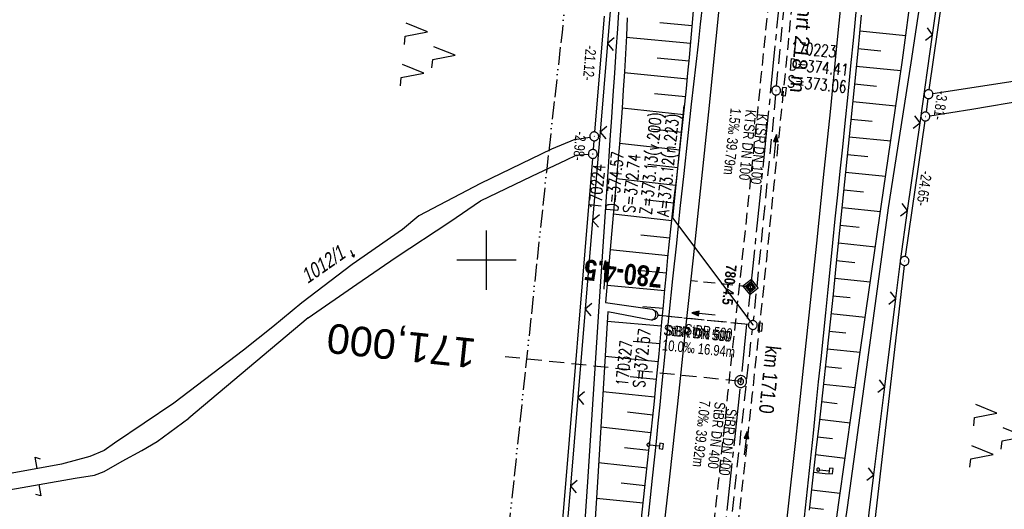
# Model space of a CAD drawing. Extents: x 509531 to 509917, y 454649 to 455599.
# Tile 15 of 26: x 509621 to 509787, y 455158 to 455241. Entities that reach past the tile are written whole.
import ezdxf
from ezdxf.enums import TextEntityAlignment as Align

# ---------------------------------------------------------------- set-up
doc = ezdxf.new("R2010")
doc.units = 0
doc.header["$LTSCALE"] = 10
doc.header["$MEASUREMENT"] = 0
for name, pattern in [('ACAD_ISO13W100', [36, 12, -3, 12, -3, 0, -3, 0, -3]), ('ACHSE', [5.5, 4, -0.5, 0.5, -0.5]), ('AUSGEZOGEN', [0]), ('LT00', [0]), ('LT03', [0.5, 0.3, -0.2]), ('LT11', [0.3, 0.2, -0.1]), ('LT12', [0.4, 0.3, -0.1]), ('LT17', [0.15, 0.1, -0.05]), ('STRICHLINIE2', [0.375, 0.25, -0.125])]:
    doc.linetypes.add(name, pattern=pattern)
doc.layers.get('0').update_dxf_attribs({"linetype": 'LT00'})
for name, color, linetype in [('--EK_FBR', 1, 'LT00'), ('--EK_Halt-Pfeil', 4, 'LT00'), ('--EK_Haltung', 7, 'STRICHLINIE2'), ('--EK_Haltung-Text', 140, 'LT00'), ('--EK_Schacht-Text', 5, 'LT00'), ('--EK_ST-93-1', 30, 'LT17'), ('--EK_STATIONSZEICHEN', 19, 'LT00'), ('--EK_STATIONSZEICHEN_NR', 19, 'LT17'), ('--EL_DFK_AB_L', 21, 'LT00'), ('--EL_DFK_AB_P', 7, 'LT00'), ('--EL_Halt-Pfeil', 4, 'LT00'), ('--EL_Haltung', 182, 'STRICHLINIE2'), ('--EL_Haltung-Text', 182, 'LT00'), ('-AX-093', 35, 'ACHSE'), ('-ST-93-1', 250, 'LT00'), ('-ST-93-5', 250, 'LT00'), ('-STATIONSZEICHEN', 19, 'LT00'), ('-STATIONZEICHEN_NR', 19, 'LT00'), ('ABSTAND', 8, 'LT00'), ('DFK_AB_L', 21, 'LT00'), ('DFK_AB_P', 7, 'LT00'), ('DFK_FLUR_NR', 250, 'LT00'), ('DFK_FLURNR_PFEIL', 250, 'LT00'), ('DFK_KATASTER', 250, 'LT00'), ('DFK_NUTZUNG', 250, 'LT00'), ('DL', 182, 'LT12'), ('DL_PFEIL', 201, 'LT00'), ('DL_TEXT', 182, 'LT00'), ('GASLTG', 250, 'ACAD_ISO13W100'), ('MITTELSTREIFEN-Ü_LINIE', 250, 'LT11'), ('MITTELSTREIFEN-Ü_TEXT', 11, 'LT03'), ('PFEIL', 140, 'AUSGEZOGEN'), ('V116_AFBR_BAB', 250, 'LT00'), ('V116_BOESCH', 250, 'LT00'), ('V116_BOSCHUNG', 250, 'LT00'), ('V116_GRABEN', 250, 'LT00'), ('V116_KA_PRUF', 182, 'LT00'), ('V116_LD_MARK', 250, 'LT00'), ('V116_RASTER', 250, 'LT00'), ('V116_SCHILD_K', 1, 'LT00'), ('V116_SINKK', 182, 'LT00'), ('V116_UK_DURCH', 182, 'LT00'), ('V116_ZAUN', 40, 'LT00')]:
    doc.layers.add(name, color=color, linetype=linetype)
doc.styles.add('Arial', font='ARIAL.TTF')
doc.styles.add('Arial Fett', font='txt', dxfattribs={"width": 0.8})
doc.styles.add('Beschrift', font='ARIAL.TTF')
doc.styles.add('Haltungsbeschriftung', font='ARIAL.TTF', dxfattribs={"width": 0.75})
doc.styles.add('Knoten', font='ARIALBD.TTF', dxfattribs={"width": 0.8, "height": 1.8})
doc.styles.add('schachtbeschriftung', font='romans.shx', dxfattribs={"width": 0.75, "height": 2})
doc.styles.get("Standard").update_dxf_attribs({"font": 'ARIAL.TTF'})

# ---------------------------------------------------------------- blocks, each defined once
blk = doc.blocks.new('SYMB7052')
at = {"color": 0, "linetype": 'ByBlock'}
blk.add_lwpolyline([(0, 0), (0, 0.196), (0.076, 0.156)], dxfattribs=at)
blk = doc.blocks.new('SYMB7060')
at = {"color": 0, "linetype": 'ByBlock'}
for p, q in [((-0.26, 0), (0, 0)), ((-0.08, 0.045), (0, 0)), ((0, 0), (-0.08, -0.045))]:
    blk.add_line(p, q, dxfattribs=at)
blk = doc.blocks.new('SYMB0003')
at = {"color": 0, "linetype": 'ByBlock'}
for p, q in [((-0.015712, 0), (0.010166, 0.012015)), ((0, -0.021257), (-0.015712, 0)), ((0.010166, 0.012015), (0, -0.021257))]:
    blk.add_line(p, q, dxfattribs=at)
for points in [[(-0.031395, 0.499013), (-0.093691, 0.491144), (-0.154509, 0.475528), (-0.21289, 0.452414), (-0.267913, 0.422164), (-0.318712, 0.385257), (-0.364484, 0.342274), (-0.404509, 0.293893), (-0.438154, 0.240877), (-0.464888, 0.184062), (-0.484292, 0.124345), (-0.496058, 0.062667), (-0.5, 0)], [(-0.5, 0), (-0.496058, -0.062667), (-0.484292, -0.124345), (-0.464888, -0.184062), (-0.438154, -0.240877), (-0.404509, -0.293893), (-0.364485, -0.342274), (-0.318712, -0.385257), (-0.267914, -0.422164), (-0.21289, -0.452414), (-0.154509, -0.475529), (-0.093691, -0.491144), (-0.031395, -0.499014), (0.031395, -0.499014)], [(0.5, 0), (0.496057, 0.062667), (0.484292, 0.124345), (0.464888, 0.184062), (0.438153, 0.240877), (0.404509, 0.293893), (0.364484, 0.342274), (0.318712, 0.385257), (0.267913, 0.422164), (0.21289, 0.452414), (0.154509, 0.475528), (0.093691, 0.491144), (0.031395, 0.499013), (-0.031395, 0.499013)], [(0.031395, -0.499014), (0.093691, -0.491144), (0.154509, -0.475529), (0.21289, -0.452414), (0.267914, -0.422164), (0.318712, -0.385257), (0.364485, -0.342274), (0.404509, -0.293893), (0.438154, -0.240877), (0.464889, -0.184062), (0.484292, -0.124345), (0.496058, -0.062667), (0.5, 0)]]:
    blk.add_lwpolyline(points, dxfattribs=at)
blk = doc.blocks.new('SYMB7221')
at = {"color": 0, "linetype": 'ByBlock'}
for p, q in [((0, 0.435), (-0.11, 0.065)), ((0.11, 0.065), (0, 0.435)), ((0.25, 0.065), (0.11, 0.065)), ((-0.35, -0.065), (-0.46, -0.435)), ((0.35, -0.065), (0.24, -0.435))]:
    blk.add_line(p, q, dxfattribs=at)
for points in [[(-0.1, -0.435), (-0.24, -0.435), (-0.35, -0.065)], [(0.6, -0.435), (0.46, -0.435), (0.35, -0.065)]]:
    blk.add_lwpolyline(points, dxfattribs=at)
blk = doc.blocks.new('Pfreil3')
at = {"layer": 'PFEIL'}
blk.add_hatch(color=256, dxfattribs=at).paths.add_polyline_path([(-1.55, 0.27), (-1.55, -0.27), (0, 0)])
for p, q in [((-1.55, 0), (-4.83, 0)), ((-1.55, -0.27), (-1.55, 0.27)), ((-1.55, 0.27), (0, 0)), ((0, 0), (-1.55, -0.27))]:
    blk.add_line(p, q, dxfattribs=at)
blk = doc.blocks.new('SYMB0652')
at = {"color": 0, "linetype": 'ByBlock'}
blk.add_lwpolyline([(-0.15, -0.075), (0.15, -0.075), (0.15, 0.075), (-0.15, 0.075), (-0.15, -0.075)], dxfattribs=at)
blk = doc.blocks.new('SYMB1107')
at = {"color": 0, "linetype": 'ByBlock'}
for points in [[(-0.2, 0), (-0.196157, 0.039018), (-0.184776, 0.076537), (-0.166294, 0.111114), (-0.141421, 0.141421), (-0.111114, 0.166294), (-0.076537, 0.184776), (-0.039018, 0.196157), (0, 0.2)], [(0, 0.2), (0.039018, 0.196157), (0.076537, 0.184776), (0.111114, 0.166294), (0.141421, 0.141421), (0.166294, 0.111114), (0.184776, 0.076537), (0.196157, 0.039018), (0.2, 0)]]:
    blk.add_lwpolyline(points, dxfattribs=at)
blk = doc.blocks.new('SYMB1263')
at = {"color": 0, "linetype": 'ByBlock'}
for p, q in [((0.014231, 0.098982), (-0.014231, 0.098982)), ((-0.014231, -0.098982), (0.014232, -0.098982))]:
    blk.add_line(p, q, dxfattribs=at)
for points in [[(0, 0.1), (0, 0.75), (0.18, 0.75), (0.18, 1), (-0.18, 1), (-0.18, 0.75), (0, 0.75)], [(-0.014231, 0.098982), (-0.041542, 0.090963), (-0.065486, 0.075575), (-0.084125, 0.054064), (-0.095949, 0.028173), (-0.1, 0)], [(-0.1, 0), (-0.095949, -0.028173), (-0.084125, -0.054064), (-0.065486, -0.075575), (-0.041541, -0.090963), (-0.014231, -0.098982)], [(0.1, 0), (0.095949, 0.028173), (0.084125, 0.054064), (0.065486, 0.075575), (0.041541, 0.090963), (0.014231, 0.098982)], [(0.014232, -0.098982), (0.041542, -0.090963), (0.065486, -0.075575), (0.084125, -0.054064), (0.095949, -0.028173), (0.1, 0)]]:
    blk.add_lwpolyline(points, dxfattribs=at)
blk = doc.blocks.new('SYMB0024')
at = {"color": 0, "linetype": 'ByBlock'}
for p, q in [((-0.5, 0.5), (0, 0)), ((0, 0), (0.5, 0.5))]:
    blk.add_line(p, q, dxfattribs=at)
blk = doc.blocks.new('SYMB0070')
at = {"color": 0, "linetype": 'ByBlock'}
for p, q in [((-0.5, 0), (0.2, 0)), ((0.5, 0), (0.2, 0.1)), ((0.2, 0.1), (0.2, 0)), ((0.468, 0), (0.21, 0.086)), ((0.21, 0.086), (0.21, -0.086)), ((0.21, -0.086), (0.468, 0)), ((0.22, -0.072), (0.437, 0)), ((0.23, -0.058), (0.405, 0)), ((0.24, -0.045), (0.374, 0)), ((0.342, 0), (0.25, 0.031)), ((0.25, 0.031), (0.25, -0.031)), ((0.25, -0.031), (0.342, 0)), ((0.26, -0.017), (0.31, 0)), ((0.27, -0.003), (0.279, 0))]:
    blk.add_line(p, q, dxfattribs=at)
for points in [[(0.2, 0), (0.2, -0.1), (0.5, 0)], [(0.437, 0), (0.22, 0.072), (0.22, -0.072)], [(0.405, 0), (0.23, 0.058), (0.23, -0.058)], [(0.374, 0), (0.24, 0.045), (0.24, -0.045)], [(0.31, 0), (0.26, 0.017), (0.26, -0.017)], [(0.279, 0), (0.27, 0.003), (0.27, -0.003)]]:
    blk.add_lwpolyline(points, dxfattribs=at)
blk = doc.blocks.new('SYMB2')
at = {"color": 0, "linetype": 'ByBlock', "flags": 128}
for points in [[(-0.031395, 0.499013), (-0.093691, 0.491144), (-0.154509, 0.475528), (-0.21289, 0.452414), (-0.267913, 0.422164), (-0.318712, 0.385257), (-0.364484, 0.342274), (-0.404509, 0.293893), (-0.438154, 0.240877), (-0.464888, 0.184062), (-0.484292, 0.124345), (-0.496058, 0.062667), (-0.5, 0)], [(-0.5, 0), (-0.496058, -0.062667), (-0.484292, -0.124345), (-0.464888, -0.184062), (-0.438154, -0.240877), (-0.404509, -0.293893), (-0.364485, -0.342274), (-0.318712, -0.385257), (-0.267914, -0.422164), (-0.21289, -0.452414), (-0.154509, -0.475529), (-0.093691, -0.491144), (-0.031395, -0.499014), (0.031395, -0.499014)], [(0.5, 0), (0.496057, 0.062667), (0.484292, 0.124345), (0.464888, 0.184062), (0.438153, 0.240877), (0.404509, 0.293893), (0.364484, 0.342274), (0.318712, 0.385257), (0.267913, 0.422164), (0.21289, 0.452414), (0.154509, 0.475528), (0.093691, 0.491144), (0.031395, 0.499013), (-0.031395, 0.499013)], [(0.031395, -0.499014), (0.093691, -0.491144), (0.154509, -0.475529), (0.21289, -0.452414), (0.267914, -0.422164), (0.318712, -0.385257), (0.364485, -0.342274), (0.404509, -0.293893), (0.438154, -0.240877), (0.464889, -0.184062), (0.484292, -0.124345), (0.496058, -0.062667), (0.5, 0)]]:
    blk.add_lwpolyline(points, dxfattribs=at)
blk = doc.blocks.new('Netzknoten_SYMB')
at = {"flags": 128}
blk.add_lwpolyline([(0, -0.86), (0.86, 0), (0, 0.86), (-0.86, 0)], close=True, dxfattribs=at)
blk.add_circle((0, 0), 0.36)

msp = doc.modelspace()

# ---------------------------------------------------------------- linework, layer by layer
at = {"layer": '--EK_FBR'}
for points in [[(509727.36, 455156.69), (509727.71, 455159.92), (509728.06, 455163.16), (509728.38, 455166.26), (509728.7, 455169.36), (509729.01, 455172.46), (509729.33, 455175.56), (509729.64, 455178.67), (509730.25, 455184.72), (509730.87, 455190.77), (509731.49, 455196.83), (509732.12, 455202.88), (509732.73, 455208.74), (509733.36, 455214.61), (509734, 455220.47), (509734.64, 455226.33), (509735.02, 455229.71), (509735.4, 455233.08), (509735.78, 455236.46), (509736.15, 455239.83), (509736.52, 455243.21)], [(509762.46, 455242.5), (509761.98, 455237.65), (509761.51, 455232.8), (509761.02, 455227.95), (509760.53, 455223.1), (509760.12, 455219.07), (509759.7, 455215.03), (509759.28, 455211), (509758.86, 455206.97), (509758.45, 455202.94), (509758.03, 455198.91), (509757.63, 455195.01), (509757.24, 455191.11), (509756.84, 455187.21), (509756.45, 455183.32), (509756.05, 455179.42), (509755.65, 455175.52), (509755.16, 455170.79), (509754.65, 455166.06), (509754.14, 455161.33), (509753.63, 455156.6)]]:
    msp.add_lwpolyline(points, dxfattribs=at)
at = {"layer": '--EK_Haltung'}
for p, q in [((509748.99, 455229.39), (509752.67, 455267.44)), ((509748.84, 455227.89), (509745.07, 455189.79)), ((509744.25, 455189.12), (509728.88, 455190.66)), ((509740.72, 455150.11), (509744.91, 455188.3))]:
    msp.add_line(p, q, dxfattribs=at)
at = {"layer": '--EK_Schacht-Text', "flags": 128}
msp.add_lwpolyline([(509733.32, 455226.11), (509731.41, 455207.15), (509744.96, 455189.04)], dxfattribs=at)
at = {"layer": '--EK_ST-93-1', "ltscale": 2.5}
msp.add_line((509742.93, 455179.49), (509703.15, 455183.67), dxfattribs=at)
at = {"layer": '--EK_STATIONSZEICHEN_NR', "ltscale": 2}
msp.add_line((509744.6, 455195.45), (509734.66, 455196.5), dxfattribs=at)
at = {"layer": '--EL_DFK_AB_L'}
for p, q in [((509774.78, 455228.76), (509781.15, 455273.14)), ((509719.89, 455241.2), (509718.26, 455221.65)), ((509774.56, 455227.28), (509774.24, 455224.99)), ((509774.02, 455223.51), (509770.73, 455200.59)), ((509718.14, 455220.15), (509718.01, 455218.68)), ((509717.89, 455217.18), (509702.66, 455033.81)), ((509770.54, 455199.1), (509750.12, 455020.68))]:
    msp.add_line(p, q, dxfattribs=at)
at = {"layer": '--EL_Haltung'}
for p, q in [((509748.99, 455229.39), (509752.67, 455267.44)), ((509748.84, 455227.89), (509745.07, 455189.79)), ((509744.25, 455189.12), (509728.88, 455190.66)), ((509740.72, 455150.11), (509744.91, 455188.3))]:
    msp.add_line(p, q, dxfattribs=at)
at = {"layer": '-AX-093', "ltscale": 0.2}
msp.add_lwpolyline([(509749.79, 455247.12), (509747.48, 455223.61), (509745.09, 455200.1), (509742.62, 455176.59), (509740.08, 455153.1), (509737.45, 455129.62), (509734.74, 455106.14), (509731.96, 455082.68), (509729.09, 455059.22), (509726.15, 455035.77), (509723.12, 455012.34), (509720.02, 454988.91), (509716.84, 454965.5), (509713.57, 454942.09), (509710.23, 454918.7), (509706.81, 454895.32), (509703.31, 454871.95), (509699.73, 454848.59)], dxfattribs=at)
at = {"layer": 'DFK_AB_L'}
for p, q in [((509774.78, 455228.76), (509781.15, 455273.14)), ((509719.89, 455241.2), (509718.26, 455221.65)), ((509774.56, 455227.28), (509774.24, 455224.99)), ((509774.02, 455223.51), (509770.73, 455200.59)), ((509718.14, 455220.15), (509718.01, 455218.68)), ((509717.89, 455217.18), (509702.66, 455033.81)), ((509770.54, 455199.1), (509750.12, 455020.68))]:
    msp.add_line(p, q, dxfattribs=at)
at = {"layer": 'DFK_KATASTER'}
for p, q in [((509775.41, 455228.13), (509790.45, 455230.42)), ((509781.98, 455225.48), (509792.25, 455227.23)), ((509774.87, 455224.37), (509781.98, 455225.48)), ((509714.9, 455220.38), (509710.97, 455218.74)), ((509714.9, 455220.38), (509717.46, 455220.78)), ((509710.97, 455218.74), (509698.96, 455212.91)), ((509713.51, 455216.95), (509715.15, 455217.74)), ((509715.15, 455217.74), (509717.2, 455217.88)), ((509707.68, 455214.2), (509713.51, 455216.95)), ((509698.96, 455212.91), (509688.59, 455207.47)), ((509698.96, 455210.02), (509707.68, 455214.2)), ((509693.78, 455206.48), (509698.96, 455210.02)), ((509684.76, 455200.49), (509693.78, 455206.48)), ((509688.59, 455207.47), (509685.8, 455205.18)), ((509685.8, 455205.18), (509677.33, 455199.25)), ((509678.08, 455195.96), (509684.76, 455200.49)), ((509677.33, 455199.25), (509668.81, 455192.77)), ((509669.86, 455190.22), (509678.08, 455195.96)), ((509668.81, 455192.77), (509663.88, 455188.73)), ((509669.86, 455190.22), (509649.73, 455173.28)), ((509663.88, 455188.73), (509658.94, 455184.79)), ((509658.94, 455184.79), (509647.18, 455175.82)), ((509647.18, 455175.82), (509637.17, 455169.09)), ((509644.39, 455169.34), (509649.73, 455173.28)), ((509635.42, 455167.84), (509632.98, 455166.84)), ((509637.17, 455169.09), (509635.42, 455167.84)), ((509638.47, 455166.05), (509641.75, 455167.85)), ((509641.75, 455167.85), (509644.39, 455169.34)), ((509632.98, 455166.84), (509628.2, 455165.55)), ((509628.2, 455165.55), (509613.79, 455162.89)), ((509635.43, 455164.31), (509638.47, 455166.05)), ((509617.33, 455160.86), (509630.49, 455163.16)), ((509630.49, 455163.16), (509633.78, 455163.66)), ((509633.78, 455163.66), (509635.43, 455164.31))]:
    msp.add_line(p, q, dxfattribs=at)
at = {"layer": 'DL'}
msp.add_line((509744.25, 455189.12), (509728.88, 455190.66), dxfattribs=at)
at = {"layer": 'GASLTG', "ltscale": 0.025, "flags": 128}
msp.add_lwpolyline([(509732.41, 455588.47), (509731.56, 455550.22), (509730.86, 455531.77), (509729.98, 455496.07), (509729.82, 455473.79), (509723.14, 455402.32), (509719.99, 455370.23), (509719.32, 455359.34), (509718.22, 455346.92), (509717.58, 455329.18), (509717.03, 455313.89), (509716.01, 455279.64), (509715.62, 455261.05), (509714.41, 455253.67), (509713.55, 455245.77), (509712.75, 455238.46), (509710.11, 455214.89), (509700.77, 455126.62), (509692.79, 455066.17), (509691.9, 455059.06), (509688.48, 455033.75), (509683.04, 454993.78), (509674.83, 454936.52), (509667.27, 454889.45), (509660.75, 454850.41), (509657.9, 454839.06), (509646.1, 454798.18), (509643.65, 454788.35), (509640.96, 454775.41), (509638.39, 454763.73), (509630.01, 454722.15), (509625.52, 454700.41), (509623.56, 454684.93), (509621.45, 454670.09)], dxfattribs=at)
at = {"layer": 'MITTELSTREIFEN-Ü_LINIE', "flags": 128}
for points in [[(509758.29, 455366.36), (509757.83, 455360.62), (509757.37, 455354.88), (509756.91, 455349.14), (509756.44, 455343.4), (509755.8, 455335.68), (509755.15, 455327.96), (509754.49, 455320.24), (509754.08, 455315.44), (509753.67, 455310.64), (509753.26, 455305.84), (509752.85, 455301.05), (509752.43, 455296.25), (509752.1, 455292.34), (509751.76, 455288.44), (509751.43, 455284.53), (509751.09, 455280.63), (509750.75, 455276.72), (509750.4, 455272.82), (509749.96, 455268.02), (509749.52, 455263.22), (509749.07, 455258.42), (509748.6, 455253.62), (509748.14, 455248.82), (509747.55, 455242.87), (509746.96, 455236.93), (509746.36, 455230.98), (509745.75, 455225.04), (509745.26, 455220.24), (509744.77, 455215.44), (509744.27, 455210.64), (509743.77, 455205.85), (509743.26, 455201.05), (509742.84, 455197.12), (509742.42, 455193.19), (509742, 455189.27), (509741.57, 455185.34), (509741.15, 455181.41), (509740.73, 455177.49), (509740.46, 455174.89), (509740.19, 455172.29), (509739.92, 455169.69), (509739.64, 455167.1), (509739.36, 455164.5), (509739.07, 455161.91), (509738.78, 455159.33), (509738.49, 455156.76), (509738.19, 455154.19), (509737.89, 455151.61), (509737.59, 455149.04)], [(509762.46, 455365.97), (509761.84, 455358.41), (509761.23, 455350.86), (509760.61, 455343.3), (509760.14, 455337.5), (509759.66, 455331.69), (509759.17, 455325.89), (509758.69, 455320.08), (509758.28, 455315.28), (509757.87, 455310.47), (509757.45, 455305.67), (509757.02, 455300.87), (509756.58, 455296.07), (509756.23, 455292.22), (509755.87, 455288.37), (509755.5, 455284.52), (509755.14, 455280.68), (509754.77, 455276.83), (509754.41, 455272.98), (509754.02, 455268.89), (509753.64, 455264.8), (509753.26, 455260.72), (509752.88, 455256.63), (509752.49, 455252.54), (509752.1, 455248.45), (509751.72, 455244.53), (509751.33, 455240.6), (509750.94, 455236.68), (509750.55, 455232.75), (509750.15, 455228.83), (509749.76, 455224.9), (509749.36, 455220.87), (509748.96, 455216.85), (509748.55, 455212.82), (509748.15, 455208.79), (509747.74, 455204.76), (509747.33, 455200.73), (509746.85, 455196.01), (509746.35, 455191.28), (509745.85, 455186.55), (509745.35, 455181.83), (509744.84, 455177.1), (509744.42, 455173.18), (509744, 455169.26), (509743.58, 455165.33), (509743.15, 455161.41), (509742.79, 455158.15), (509742.42, 455154.9), (509742.06, 455151.64), (509741.69, 455148.39)]]:
    msp.add_lwpolyline(points, dxfattribs=at)
at = {"layer": 'V116_AFBR_BAB'}
for points in [[(509727.36, 455156.69), (509727.71, 455159.92), (509728.06, 455163.16), (509728.38, 455166.26), (509728.7, 455169.36), (509729.01, 455172.46), (509729.33, 455175.56), (509729.64, 455178.67), (509730.25, 455184.72), (509730.87, 455190.77), (509731.49, 455196.83), (509732.12, 455202.88), (509732.73, 455208.74), (509733.36, 455214.61), (509734, 455220.47), (509734.64, 455226.33), (509735.02, 455229.71), (509735.4, 455233.08), (509735.78, 455236.46), (509736.15, 455239.83), (509736.52, 455243.21)], [(509762.46, 455242.5), (509761.98, 455237.65), (509761.51, 455232.8), (509761.02, 455227.95), (509760.53, 455223.1), (509760.12, 455219.07), (509759.7, 455215.03), (509759.28, 455211), (509758.86, 455206.97), (509758.45, 455202.94), (509758.03, 455198.91), (509757.63, 455195.01), (509757.24, 455191.11), (509756.84, 455187.21), (509756.45, 455183.32), (509756.05, 455179.42), (509755.65, 455175.52), (509755.16, 455170.79), (509754.65, 455166.06), (509754.14, 455161.33), (509753.63, 455156.6)]]:
    msp.add_lwpolyline(points, dxfattribs=at)
at = {"layer": 'V116_BOESCH'}
for points in [[(509726.13, 455155.84), (509726.53, 455159.5), (509726.92, 455163.15), (509727.21, 455165.75), (509727.5, 455168.35), (509727.79, 455170.95), (509728.07, 455173.55), (509728.35, 455176.15), (509728.62, 455178.76), (509728.88, 455181.47), (509729.14, 455184.18), (509729.39, 455186.89), (509729.64, 455189.6), (509729.89, 455192.31), (509730.13, 455195.02), (509730.39, 455197.74), (509730.65, 455200.45), (509730.93, 455203.16), (509731.2, 455205.73), (509731.48, 455208.31), (509731.78, 455210.89), (509732.07, 455213.46), (509732.37, 455216.04), (509732.66, 455218.61), (509732.95, 455221.19), (509733.24, 455223.77), (509733.51, 455226.35), (509733.77, 455228.97), (509734.02, 455231.59), (509734.26, 455234.22), (509734.5, 455236.84), (509734.73, 455239.47), (509734.96, 455242.09)], [(509763.3, 455241.35), (509762.7, 455235.26), (509762.1, 455229.16), (509761.49, 455223.07), (509760.27, 455211.01), (509759.02, 455198.96), (509758.54, 455194.26), (509758.04, 455189.57), (509757.54, 455184.88), (509757.03, 455180.19), (509756.51, 455175.5), (509756.11, 455171.95), (509755.71, 455168.4), (509755.3, 455164.86), (509754.89, 455161.31), (509754.48, 455157.77)]]:
    msp.add_lwpolyline(points, dxfattribs=at)
at = {"layer": 'V116_BOSCHUNG'}
for p, q in [((509734.74, 455239.57), (509729.25, 455240.07)), ((509763.04, 455238.71), (509770.83, 455237.96)), ((509734.48, 455236.58), (509723.6, 455237.57)), ((509762.75, 455235.73), (509766.59, 455235.36)), ((509734.21, 455233.58), (509728.82, 455234.08)), ((509762.45, 455232.74), (509770.01, 455232.01)), ((509733.93, 455230.58), (509723.27, 455231.6)), ((509762.15, 455229.76), (509765.87, 455229.4)), ((509733.63, 455227.57), (509728.36, 455228.1)), ((509761.86, 455226.77), (509769.15, 455226.07)), ((509733.32, 455224.56), (509722.9, 455225.66)), ((509761.56, 455223.79), (509765.14, 455223.44)), ((509733, 455221.56), (509727.84, 455222.12)), ((509732.66, 455218.56), (509722.46, 455219.71)), ((509761.26, 455220.8), (509768.28, 455220.12)), ((509760.96, 455217.82), (509764.4, 455217.48)), ((509732.32, 455215.58), (509727.26, 455216.15)), ((509760.66, 455214.84), (509767.41, 455214.17)), ((509731.97, 455212.6), (509721.95, 455213.73)), ((509760.35, 455211.87), (509763.67, 455211.53)), ((509731.63, 455209.62), (509726.66, 455210.18)), ((509760.05, 455208.9), (509766.55, 455208.2)), ((509731.3, 455206.65), (509721.42, 455207.73)), ((509759.74, 455205.91), (509762.93, 455205.57)), ((509730.98, 455203.69), (509726.07, 455204.21)), ((509759.44, 455202.93), (509765.69, 455202.26)), ((509730.68, 455200.73), (509720.89, 455201.71)), ((509759.13, 455199.95), (509762.19, 455199.62)), ((509730.39, 455197.77), (509725.51, 455198.23)), ((509758.82, 455196.96), (509764.82, 455196.32)), ((509730.11, 455194.8), (509720.37, 455195.69)), ((509758.51, 455193.98), (509761.45, 455193.66)), ((509729.84, 455191.82), (509726.39, 455192.13)), ((509729.57, 455188.84), (509720.4, 455189.65)), ((509758.19, 455190.99), (509763.96, 455190.38)), ((509757.88, 455188.01), (509760.7, 455187.71)), ((509729.3, 455185.84), (509724.76, 455186.25)), ((509757.56, 455185.03), (509763.1, 455184.44)), ((509729.02, 455182.84), (509720.03, 455183.69)), ((509757.24, 455182.05), (509759.96, 455181.75)), ((509728.72, 455179.83), (509724.29, 455180.27)), ((509756.91, 455179.06), (509762.26, 455178.49)), ((509728.42, 455176.83), (509719.66, 455177.73)), ((509756.58, 455176.09), (509759.21, 455175.8)), ((509728.1, 455173.82), (509723.79, 455174.29)), ((509756.25, 455173.12), (509761.42, 455172.53)), ((509727.77, 455170.83), (509719.29, 455171.77)), ((509755.91, 455170.15), (509758.45, 455169.85)), ((509727.44, 455167.84), (509723.28, 455168.31)), ((509755.57, 455167.17), (509760.58, 455166.57)), ((509727.11, 455164.87), (509718.92, 455165.78)), ((509755.22, 455164.19), (509757.69, 455163.9)), ((509726.79, 455161.9), (509722.76, 455162.33)), ((509754.88, 455161.21), (509759.74, 455160.63)), ((509726.46, 455158.92), (509718.55, 455159.76)), ((509754.54, 455158.23), (509756.93, 455157.94))]:
    msp.add_line(p, q, dxfattribs=at)
at = {"layer": 'V116_GRABEN'}
for points in [[(509752.44, 455111.34), (509755.64, 455130.42), (509759.46, 455158.66), (509762.99, 455183.67), (509766.67, 455209.03), (509770.27, 455233.79), (509773.55, 455258.35)], [(509775.37, 455257.97), (509771.69, 455233.34), (509767.84, 455208.81), (509764.36, 455183.14), (509760.92, 455158.19), (509756.82, 455130.18), (509754.05, 455110.85)], [(509715.12, 455093.42), (509715.04, 455102.14), (509715.02, 455110.86), (509715.06, 455119.58), (509715.17, 455128.3), (509715.35, 455137.01), (509717.13, 455162.56), (509718.98, 455191.31), (509720.65, 455216.59), (509720.9, 455220.33), (509721.16, 455224.08), (509721.41, 455227.82), (509721.67, 455231.57), (509721.92, 455235.32), (509722.17, 455239.06), (509722.41, 455242.81)], [(509723.78, 455240.91), (509723.62, 455237.86), (509723.45, 455234.82), (509723.28, 455231.77), (509723.09, 455228.73), (509722.9, 455225.68), (509722.68, 455222.64), (509722.45, 455219.6), (509722.2, 455216.56), (509720.12, 455192.85), (509728, 455191.7), (509728.2, 455191.62), (509728.36, 455191.46), (509728.48, 455191.25), (509728.54, 455190.99), (509728.54, 455190.72), (509728.49, 455190.44), (509728.37, 455190.18), (509728.22, 455189.98), (509728.03, 455189.86), (509727.81, 455189.84), (509720.5, 455191.27), (509718.72, 455162.47), (509717.1, 455136.74)]]:
    msp.add_lwpolyline(points, dxfattribs=at)
at = {"layer": 'V116_LD_MARK'}
for points in [[(509739.96, 455249.71), (509738.73, 455237.38), (509737.47, 455225.04), (509736.2, 455212.71), (509734.9, 455200.38), (509733.58, 455188.05), (509732.24, 455175.72), (509730.89, 455163.4), (509729.51, 455151.08), (509728.12, 455138.76), (509726.71, 455126.44), (509725.37, 455114.82), (509724.01, 455103.19), (509722.63, 455091.58), (509721.24, 455079.96), (509719.83, 455068.34), (509718.4, 455056.73)], [(509760.23, 455247.25), (509759.14, 455236.15), (509758.03, 455225.04), (509756.89, 455213.94), (509755.74, 455202.84), (509754.57, 455191.74), (509753.39, 455180.65), (509752.18, 455169.55), (509750.96, 455158.46), (509749.72, 455147.37), (509748, 455132.11), (509746.24, 455116.86), (509744.46, 455101.61), (509742.65, 455086.37), (509740.8, 455071.12), (509738.93, 455055.89)]]:
    msp.add_lwpolyline(points, dxfattribs=at)
at = {"layer": 'V116_RASTER'}
for p, q in [((509700, 455195), (509700, 455205)), ((509705, 455200), (509695, 455200))]:
    msp.add_line(p, q, dxfattribs=at)
at = {"layer": 'V116_ZAUN'}
for p, q in [((509775.36, 455238.05), (509777.47, 455252.91)), ((509773.25, 455223.2), (509775.36, 455238.05)), ((509720.44, 455236.56), (509719.18, 455221.62)), ((509771.13, 455208.35), (509773.25, 455223.2)), ((509719.18, 455221.62), (509717.93, 455206.67)), ((509717.93, 455206.67), (509716.68, 455191.72)), ((509767.28, 455178.6), (509769.13, 455193.49)), ((509716.68, 455191.72), (509715.43, 455176.77)), ((509765.42, 455163.72), (509767.28, 455178.6)), ((509715.43, 455176.77), (509714.17, 455161.83)), ((509763.57, 455148.83), (509765.42, 455163.72)), ((509714.17, 455161.83), (509712.92, 455146.88))]:
    msp.add_line(p, q, dxfattribs=at)
for points in [[(509721.34, 455251.54), (509720.9, 455242.03), (509720.44, 455236.56)], [(509769.13, 455193.49), (509769.92, 455199.82), (509771.13, 455208.35)]]:
    msp.add_lwpolyline(points, dxfattribs=at)

# ---------------------------------------------------------------- block references
at = {"layer": '--EK_Halt-Pfeil', "yscale": 4, "zscale": 4}
for p, xscale, rotation in [((509748.81, 455219.21), 3.999999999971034, 84.47787000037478), ((509736.66, 455190.88), 4.000000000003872, 174.2575200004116), ((509743.81, 455169.09), 4.000000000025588, 83.74684000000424)]:
    msp.add_blockref('SYMB0070', p, dxfattribs=dict(at, xscale=xscale, rotation=rotation))
at = {"layer": '--EK_STATIONSZEICHEN', "linetype": 'Continuous', "lineweight": 0, "xscale": 1.49999999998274, "yscale": 1.5, "zscale": 1.5, "rotation": 173.9893164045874}
msp.add_blockref('Netzknoten_SYMB', (509744.6, 455195.45), dxfattribs=at)
at = {"layer": '--EL_DFK_AB_P', "xscale": 1.500000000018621, "yscale": 1.5, "zscale": 1.5, "rotation": 264.7377099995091}
for p in [(509774.67, 455228.02), (509774.13, 455224.25), (509718.2, 455220.9), (509717.95, 455217.93), (509770.62, 455199.85)]:
    msp.add_blockref('SYMB0003', p, dxfattribs=at)
at = {"layer": '--EL_Halt-Pfeil', "yscale": 4, "zscale": 4}
for p, xscale, rotation in [((509748.81, 455219.21), 3.999999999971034, 84.47787000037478), ((509736.66, 455190.88), 4.000000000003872, 174.2575200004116), ((509743.81, 455169.09), 4.000000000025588, 83.74684000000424)]:
    msp.add_blockref('SYMB0070', p, dxfattribs=dict(at, xscale=xscale, rotation=rotation))
at = {"layer": '-ST-93-1', "rotation": 274.1956499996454}
msp.add_blockref('SYMB2', (509742.93, 455179.49), dxfattribs=at)
at = {"layer": '-ST-93-5', "xscale": 1.999999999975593, "yscale": 2, "zscale": 2, "rotation": 274.1956499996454}
msp.add_blockref('SYMB2', (509742.93, 455179.49), dxfattribs=at)
at = {"layer": '-STATIONSZEICHEN', "linetype": 'Continuous', "lineweight": 0, "rotation": 173.9893164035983}
msp.add_blockref('Netzknoten_SYMB', (509744.6, 455195.45), dxfattribs=at)
at = {"layer": 'DFK_AB_P', "xscale": 1.500000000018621, "yscale": 1.5, "zscale": 1.5, "rotation": 264.7377099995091}
for p in [(509774.67, 455228.02), (509774.13, 455224.25), (509718.2, 455220.9), (509717.95, 455217.93), (509770.62, 455199.85)]:
    msp.add_blockref('SYMB0003', p, dxfattribs=at)
at = {"layer": 'DFK_FLURNR_PFEIL', "xscale": 5, "yscale": 5, "zscale": 5, "rotation": 296.565150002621}
msp.add_blockref('SYMB7060', (509677.6, 455200.5), dxfattribs=at)
at = {"layer": 'DFK_KATASTER', "xscale": 10, "yscale": 10, "zscale": 10}
for p, rotation in [((509624.11, 455164.79), 10.4501299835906), ((509624.35, 455162.09), 189.9063299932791)]:
    msp.add_blockref('SYMB7052', p, dxfattribs=dict(at, rotation=rotation))
at = {"layer": 'DFK_NUTZUNG', "xscale": 10.00000000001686, "yscale": 10, "zscale": 10, "rotation": 264.7377100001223}
for p in [(509690.36, 455235.01), (509786.54, 455170.61)]:
    msp.add_blockref('SYMB7221', p, dxfattribs=at)
at = {"layer": 'DL_PFEIL', "xscale": 4.000000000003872, "yscale": 4, "zscale": 4, "rotation": 174.2575200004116}
msp.add_blockref('SYMB0070', (509736.66, 455190.88), dxfattribs=at)
at = {"layer": 'PFEIL', "rotation": 86.63710085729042}
msp.add_blockref('Pfreil3', (509720.09, 455199.92), dxfattribs=at)
at = {"layer": 'V116_KA_PRUF', "xscale": 1.500000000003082, "yscale": 1.5, "zscale": 1.5, "rotation": 263.7512999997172}
for p in [(509748.92, 455228.64), (509744.99, 455189.04)]:
    msp.add_blockref('SYMB0003', p, dxfattribs=at)
at = {"layer": 'V116_SCHILD_K', "xscale": 2.500000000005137, "yscale": 2.5, "zscale": 2.5, "rotation": 263.7512999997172}
for p in [(509727.35, 455168.81), (509756.02, 455164.61)]:
    msp.add_blockref('SYMB1263', p, dxfattribs=at)
at = {"layer": 'V116_SINKK', "zscale": 4.5}
for p, xscale, yscale, rotation in [((509750.25, 455228.47), 4.500000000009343, 4.50000000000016, 264.2945426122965), ((509746.24, 455188.68), 4.500000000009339, 4.500000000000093, 263.9246866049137)]:
    msp.add_blockref('SYMB0652', p, dxfattribs=dict(at, xscale=xscale, yscale=yscale, rotation=rotation))
at = {"layer": 'V116_UK_DURCH', "xscale": 4.000000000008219, "yscale": 4, "zscale": 4, "rotation": 263.7512999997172}
msp.add_blockref('SYMB1107', (509728.13, 455190.74), dxfattribs=at)
at = {"layer": 'V116_ZAUN', "yscale": 2.099999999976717, "zscale": 2.1}
for p, xscale, rotation in [((509775.36, 455238.05), 2.099999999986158, 81.90449000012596), ((509720.44, 455236.56), 2.100000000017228, 265.2062100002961), ((509773.25, 455223.2), 2.099999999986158, 81.90449000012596), ((509719.18, 455221.62), 2.100000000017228, 265.2062100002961), ((509771.13, 455208.35), 2.099999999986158, 81.90449000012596), ((509717.93, 455206.67), 2.100000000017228, 265.2062100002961), ((509769.13, 455193.49), 2.100000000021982, 82.90148000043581), ((509716.68, 455191.72), 2.100000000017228, 265.2062100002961), ((509767.28, 455178.6), 2.100000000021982, 82.90148000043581), ((509715.43, 455176.77), 2.100000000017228, 265.2062100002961), ((509765.42, 455163.72), 2.100000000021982, 82.90148000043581), ((509714.17, 455161.83), 2.100000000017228, 265.2062100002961)]:
    msp.add_blockref('SYMB0024', p, dxfattribs=dict(at, xscale=xscale, rotation=rotation))

# ---------------------------------------------------------------- texts
at = {"layer": '--EK_Haltung-Text', "style": 'Haltungsbeschriftung', "width": 0.75}
for s, rotation, p in [('1.5‰ 39.79m', -96.2532, (509741.25, 455225.75)), ('KTSR DN 100', -95.5221, (509743.79, 455225.47)), ('StBR DN 500', -5.7425, (509729.83, 455187.34)), ('10.0‰ 16.94m', -5.7425, (509729.58, 455184.79)), ('7.0‰ 39.92m', -96.2532, (509736.04, 455176.4)), ('StBR DN 400', -96.2532, (509738.58, 455176.13))]:
    msp.add_text(s, height=1.8, rotation=rotation, dxfattribs=at).set_placement(p)
at = {"layer": '--EK_Schacht-Text', "style": 'schachtbeschriftung', "width": 0.75}
for s, rotation, p in [('170223', -5.5221, (509751.29, 455234.95)), ('D=374.41', -5.5221, (509751.01, 455232.08)), ('S=373.06', -5.5221, (509750.73, 455229.22)), ('Z=373.13(v.200)', 84.2575, (509727.88, 455207.6)), ('A=373.12(n.223)', 84.2575, (509730.75, 455207.31)), ('D=374.57', 84.2575, (509722.15, 455208.17)), ('S=372.74', 84.2575, (509725.02, 455207.88)), ('170224', 84.2575, (509719.29, 455208.46)), ('S=372.57', 84.2645, (509726.71, 455178.36)), ('170327', 84.2645, (509723.84, 455178.65))]:
    msp.add_text(s, height=2, rotation=rotation, dxfattribs=at).set_placement(p)
at = {"layer": '--EK_ST-93-1', "style": 'Beschrift'}
msp.add_text('171,000', height=5, rotation=-186.0667, dxfattribs=at).set_placement((509698.17, 455184.19), align=Align.MIDDLE_LEFT)
at = {"layer": '--EK_STATIONSZEICHEN_NR', "style": 'Knoten', "width": 0.8}
msp.add_text('780-4.5', height=3.5, rotation=174.0053, dxfattribs=at).set_placement((509729.69, 455197.02), align=Align.MIDDLE_LEFT)
at = {"layer": '--EL_Haltung-Text', "style": 'Haltungsbeschriftung', "width": 0.75}
for s, rotation, p in [('KTSR DN 100', -95.5221, (509745.75, 455224.79)), ('StBR DN 500', -5.7425, (509730.09, 455187.31)), ('StBR DN 400', -96.2532, (509740.52, 455174.98))]:
    msp.add_text(s, height=1.8, rotation=rotation, dxfattribs=at).set_placement(p)
at = {"layer": '-ST-93-5', "style": 'Arial Fett', "width": 0.8}
msp.add_text('km 171.0', height=2.5, rotation=-96.0683, dxfattribs=at).set_placement((509747.2, 455185.64))
at = {"layer": '-STATIONZEICHEN_NR', "style": 'Knoten', "width": 0.8}
msp.add_text('780-4.5', height=1.8, rotation=264.0053, dxfattribs=at).set_placement((509741.92, 455195.73), align=Align.TOP_CENTER)
at = {"layer": 'ABSTAND', "width": 0.75}
for s, rotation, p in [(' -21.12-', -94.7517, (509716.82, 455236.85)), (' -3.81-', -98.1521, (509776.23, 455229.18)), (' -2.98-', -94.8112, (509715.1, 455222.31)), (' -24.65-', -98.187, (509773.56, 455215.69))]:
    msp.add_text(s, height=1.8, rotation=rotation, dxfattribs=at).set_placement(p)
at = {"layer": 'DFK_FLUR_NR', "oblique": 13.754, "width": 0.75}
msp.add_text('1012/1', height=2.5, rotation=34.9373, dxfattribs=at).set_placement((509669.76, 455195.93))
at = {"layer": 'DL_TEXT', "style": 'Haltungsbeschriftung', "width": 0.75}
msp.add_text('StBR 500', height=1.8, rotation=-5.7425, dxfattribs=at).set_placement((509733.42, 455187.45))
at = {"layer": 'MITTELSTREIFEN-Ü_TEXT', "insert": (509755.34, 455272.62), "char_height": 2.5, "attachment_point": 7, "rotation": 264.6812, "style": 'Arial'}
msp.add_mtext('Mittelstreifenüberfahrt 218 m', dxfattribs=at)

doc.saveas('drawing.dxf')
